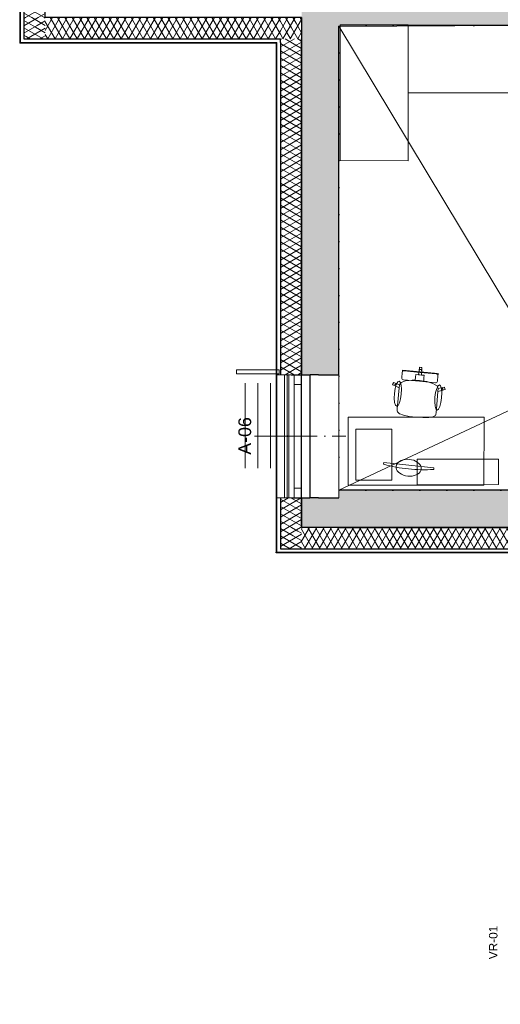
# Model space of a CAD drawing. Header units: millimetres. Extents: x -63554 to 200, y -19084 to 40052.
# Tile 1 of 120: x -63030 to -57369, y 170 to 11776. Entities that reach past the tile are written whole.
import ezdxf

# ---------------------------------------------------------------- set-up
doc = ezdxf.new("R2010")
doc.units = ezdxf.units.MM
doc.header["$MEASUREMENT"] = 0
doc.set_wipeout_variables(frame=1)
for name, pattern in [('Dot & Dashed', [335.138881, 158.75, -88.194444, 0, -88.194437]), ('Dotted', [317.499995, 0, -317.499995]), ('v1', [2800, 1000, -400, 0, -400, 1000, 0]), ('Wipeout_Contour', [1000, 0, -1000])]:
    doc.linetypes.add(name, pattern=pattern)
for name, color, linetype in [('1232_Kandvad vaheseinad', 7, 'Continuous'), ('1241_Välisseinad', 7, 'Continuous'), ('Archicad Windows', 7, 'Continuous'), ('New_014_Ruumi netopind', 7, 'Continuous'), ('New_1241_Välisseinad', 7, 'Continuous'), ('New_1244_Fassaadi varustus', 7, 'Continuous'), ('New_1321_Põranda kattetarindid', 7, 'Continuous'), ('New_Archicad Window Markers', 7, 'Continuous'), ('New_Archicad Windows', 7, 'Continuous'), ('New_SA-mööbel', 7, 'Continuous'), ('SA-mööbel', 7, 'Continuous')]:
    doc.layers.add(name, color=color, linetype=linetype)
for name, color, linetype, lineweight in [('1232_Kandvad vaheseinad_Pen_No__101', 252, 'Continuous', 13), ('1232_Kandvad vaheseinad_Pen_No__41', 7, 'Continuous', 25), ('1241_Välisseinad_Pen_No__1', 7, 'Continuous', 13), ('1241_Välisseinad_Pen_No__101', 252, 'Continuous', 13), ('1241_Välisseinad_Pen_No__41', 7, 'Continuous', 25), ('_trapid_Pen_No__141', 7, 'Continuous', 20), ('Archicad Windows_Pen_No__101', 252, 'Continuous', 13), ('New_1241_Välisseinad_Pen_No__1', 7, 'Continuous', 13), ('New_1241_Välisseinad_Pen_No__101', 252, 'Continuous', 13), ('New_1241_Välisseinad_Pen_No__41', 7, 'Continuous', 25), ('New_1244_Fassaadi varustus_Pen_No__101', 252, 'Continuous', 13), ('New_1321_Põranda kattetarindid_Pen_No__41', 7, 'Continuous', 25), ('New_Archicad Window Markers_Pen_No__1', 7, 'Continuous', 13), ('New_Archicad Window Markers_Pen_No__7', 7, 'Continuous', 35), ('New_Archicad Windows_Pen_No__101', 252, 'Continuous', 13), ('New_SA-mööbel_Pen_No__101', 252, 'Continuous', 13), ('SA-mööbel_Pen_No__101', 252, 'Continuous', 13)]:
    doc.layers.add(name, color=color, linetype=linetype, lineweight=lineweight)
doc.styles.add('GENERATED_STYLE_1', font='arial.ttf')
pattern_1 = [(150, (0, 0), (37.5, 64.951905), []), (210, (0, 0), (-37.5, 64.951905), [])]
pattern_2 = [(240, (0, 0), (-64.951905, 37.5), []), (300, (0, 0), (64.951905, 37.5), [])]

# ---------------------------------------------------------------- blocks, each defined once
blk = doc.blocks.new('Slab_163_1', base_point=(-59270, 6230))
at = {"layer": 'New_1321_Põranda kattetarindid_Pen_No__41', "color": 7, "linetype": 'Dotted', "lineweight": 25, "flags": 128}
blk.add_lwpolyline([(-59270, 6230), (-50808, 6230), (-50290, 6230), (-50290, 6150), (-47340, 6150), (-47340, 8250), (-50540, 8250), (-50540, 11749), (-59270, 11700)], close=True, dxfattribs=at)
blk = doc.blocks.new('Opening_18_1')
at = {"layer": 'New_1241_Välisseinad_Pen_No__1', "color": 7, "linetype": 'Dot & Dashed', "lineweight": 13}
blk.add_line((-59630, 6865), (-60090, 6865), dxfattribs=at)
at = {"layer": 'New_1241_Välisseinad_Pen_No__1', "color": 7, "linetype": 'Continuous', "lineweight": 13, "flags": 128}
for points in [[(-59710, 7590), (-60002, 7590), (-60010, 7590)], [(-60010, 6140), (-60002, 6140), (-59710, 6140)]]:
    blk.add_lwpolyline(points, dxfattribs=at)
at = {"layer": 'New_1241_Välisseinad_Pen_No__41', "color": 7, "linetype": 'Continuous', "lineweight": 25, "flags": 128}
blk.add_lwpolyline([(-59710, 6140), (-59710, 7590)], dxfattribs=at)
blk = doc.blocks.new('Opening_25_1')
at = {"color": 254, "linetype": 'Wipeout_Contour', "lineweight": 0, "ltscale": 239556.521976}
blk.add_wipeout([(-59270, 7590), (-59710, 7590), (-59710, 6140), (-59270, 6140)], dxfattribs=at).dxf.layer = '1241_Välisseinad'
at = {"layer": '1241_Välisseinad_Pen_No__1', "color": 7, "linetype": 'Dot & Dashed', "lineweight": 13}
blk.add_line((-59190, 6865), (-59790, 6865), dxfattribs=at)
at = {"layer": '1241_Välisseinad_Pen_No__1', "color": 7, "linetype": 'Continuous', "lineweight": 13, "flags": 128}
for points in [[(-59710, 7590), (-59710, 6140)], [(-59270, 7590), (-59710, 7590)], [(-59270, 6140), (-59270, 7590)], [(-59710, 6140), (-59270, 6140)]]:
    blk.add_lwpolyline(points, dxfattribs=at)
blk = doc.blocks.new('Wall_12_1', base_point=(-59270, 11700))
at = {"layer": '1232_Kandvad vaheseinad_Pen_No__101', "linetype": 'Continuous', "lineweight": 0, "true_color": 0x4c4c4c}
blk.add_hatch(color=251, dxfattribs=at).paths.add_polyline_path([(-59270, 11700), (-50390, 11750), (-50390, 12150), (-59270, 12100)])
at = {"layer": '1232_Kandvad vaheseinad_Pen_No__41', "color": 7, "linetype": 'Continuous', "lineweight": 25, "flags": 128}
for points in [[(-50390, 12150), (-59270, 12100)], [(-59270, 11700), (-50390, 11750)]]:
    blk.add_lwpolyline(points, dxfattribs=at)
blk = doc.blocks.new('Wall Niche Rectangular 26[11]_1')
at = {"layer": 'New_Archicad Windows_Pen_No__101', "color": 252, "linetype": 'Continuous', "lineweight": 13}
blk.add_line((-63030, 14651), (-63030, 14659), dxfattribs=at)
at = {"layer": 'New_Archicad Windows_Pen_No__101', "color": 252, "linetype": 'Continuous', "lineweight": 13, "flags": 128}
blk.add_lwpolyline([(-63030, 14651), (-63022, 14651), (-63022, 14659), (-63030, 14659)], close=True, dxfattribs=at)
blk = doc.blocks.new('Wall Niche Rectangular 26[12]_1')
at = {"layer": 'New_Archicad Windows_Pen_No__101', "color": 252, "linetype": 'Continuous', "lineweight": 13}
blk.add_line((-63030, 15851), (-63030, 15859), dxfattribs=at)
at = {"layer": 'New_Archicad Windows_Pen_No__101', "color": 252, "linetype": 'Continuous', "lineweight": 13, "flags": 128}
blk.add_lwpolyline([(-63030, 15851), (-63022, 15851), (-63022, 15859), (-63030, 15859)], close=True, dxfattribs=at)
blk = doc.blocks.new('Wall Niche Rectangular 26[13]_1')
at = {"layer": 'New_Archicad Windows_Pen_No__101', "color": 252, "linetype": 'Continuous', "lineweight": 13}
blk.add_line((-63030, 17051), (-63030, 17059), dxfattribs=at)
at = {"layer": 'New_Archicad Windows_Pen_No__101', "color": 252, "linetype": 'Continuous', "lineweight": 13, "flags": 128}
blk.add_lwpolyline([(-63030, 17051), (-63022, 17051), (-63022, 17059), (-63030, 17059)], close=True, dxfattribs=at)
blk = doc.blocks.new('Wall Niche Rectangular 26[14]_1')
at = {"layer": 'New_Archicad Windows_Pen_No__101', "color": 252, "linetype": 'Continuous', "lineweight": 13}
blk.add_line((-63030, 11500), (-63030, 18130), dxfattribs=at)
at = {"layer": 'New_Archicad Windows_Pen_No__101', "color": 252, "linetype": 'Continuous', "lineweight": 13, "flags": 128}
blk.add_lwpolyline([(-63030, 11500), (-63022, 11500), (-63022, 18130), (-63030, 18130)], close=True, dxfattribs=at)
blk = doc.blocks.new('Wall Niche Rectangular 26[15]_1')
at = {"layer": 'New_Archicad Windows_Pen_No__101', "color": 252, "linetype": 'Continuous', "lineweight": 13}
blk.add_line((-63030, 11500), (-63030, 18130), dxfattribs=at)
at = {"layer": 'New_Archicad Windows_Pen_No__101', "color": 252, "linetype": 'Continuous', "lineweight": 13, "flags": 128}
blk.add_lwpolyline([(-63030, 11500), (-63022, 11500), (-63022, 18130), (-63030, 18130)], close=True, dxfattribs=at)
blk = doc.blocks.new('Wall_94_1', base_point=(-62730, 11800))
at = {"layer": 'New_1241_Välisseinad_Pen_No__101', "linetype": 'Continuous', "lineweight": 13}
h = blk.add_hatch(dxfattribs=at)
h.set_pattern_fill('BATT_INSULATION_0001', color=252, style=0, pattern_type=2)
h.set_pattern_definition(pattern_1)
h.paths.add_polyline_path([(-62980, 18130), (-62980, 13580), (-62730, 13580), (-62730, 18130)])
h = blk.add_hatch(dxfattribs=at)
h.set_pattern_fill('BATT_INSULATION_0001', color=252, style=0, pattern_type=2)
h.set_pattern_definition(pattern_1)
h.paths.add_polyline_path([(-62980, 11800), (-62730, 11800), (-62730, 12130), (-62980, 12130)])
h = blk.add_hatch(dxfattribs=at)
h.set_pattern_fill('BATT_INSULATION_0001', color=252, style=0, pattern_type=2)
h.set_pattern_definition(pattern_1)
h.paths.add_polyline_path([(-62730, 11800), (-62980, 11550), (-62730, 11550)])
h = blk.add_hatch(dxfattribs=at)
h.set_pattern_fill('BATT_INSULATION_0001', color=252, style=0, pattern_type=2)
h.set_pattern_definition(pattern_1)
h.paths.add_polyline_path([(-62730, 11800), (-62980, 11800), (-62980, 11550)])
at = {"layer": 'New_1241_Välisseinad_Pen_No__41', "color": 7, "linetype": 'Continuous', "lineweight": 25}
for p, q in [((-62980, 18130), (-62980, 13580)), ((-62980, 12130), (-62980, 11800)), ((-62980, 11800), (-62980, 11550)), ((-62980, 11550), (-62730, 11550))]:
    blk.add_line(p, q, dxfattribs=at)
at = {"layer": 'New_1241_Välisseinad_Pen_No__41', "color": 7, "linetype": 'Continuous', "lineweight": 25, "flags": 128}
for points in [[(-62730, 13580), (-62730, 18130)], [(-62730, 11800), (-62730, 12130)]]:
    blk.add_lwpolyline(points, dxfattribs=at)
at = {"layer": 'New_Archicad Windows', "color": 252, "linetype": 'Continuous', "lineweight": 13}
for name in ['Wall Niche Rectangular 26[14]_1', 'Wall Niche Rectangular 26[15]_1', 'Wall Niche Rectangular 26[13]_1', 'Wall Niche Rectangular 26[12]_1', 'Wall Niche Rectangular 26[11]_1']:
    blk.add_blockref(name, (0, 0), dxfattribs=at)
blk = doc.blocks.new('Wall Niche Rectangular 26[16]_1')
at = {"layer": 'New_Archicad Windows_Pen_No__101', "color": 252, "linetype": 'Continuous', "lineweight": 13}
blk.add_line((-61826, 11500), (-61818, 11500), dxfattribs=at)
at = {"layer": 'New_Archicad Windows_Pen_No__101', "color": 252, "linetype": 'Continuous', "lineweight": 13, "flags": 128}
blk.add_lwpolyline([(-61826, 11500), (-61826, 11508), (-61818, 11508), (-61818, 11500)], close=True, dxfattribs=at)
blk = doc.blocks.new('Wall Niche Rectangular 26[17]_1')
at = {"layer": 'New_Archicad Windows_Pen_No__101', "color": 252, "linetype": 'Continuous', "lineweight": 13}
blk.add_line((-60626, 11500), (-60618, 11500), dxfattribs=at)
at = {"layer": 'New_Archicad Windows_Pen_No__101', "color": 252, "linetype": 'Continuous', "lineweight": 13, "flags": 128}
blk.add_lwpolyline([(-60626, 11500), (-60626, 11508), (-60618, 11508), (-60618, 11500)], close=True, dxfattribs=at)
blk = doc.blocks.new('Wall Niche Rectangular 26[18]_1')
at = {"layer": 'New_Archicad Windows_Pen_No__101', "color": 252, "linetype": 'Continuous', "lineweight": 13}
blk.add_line((-63030, 11500), (-60002, 11500), dxfattribs=at)
at = {"layer": 'New_Archicad Windows_Pen_No__101', "color": 252, "linetype": 'Continuous', "lineweight": 13, "flags": 128}
blk.add_lwpolyline([(-63030, 11500), (-63030, 11508), (-60002, 11508), (-60002, 11500)], close=True, dxfattribs=at)
blk = doc.blocks.new('Wall Niche Rectangular 26[19]_1')
at = {"layer": 'New_Archicad Windows_Pen_No__101', "color": 252, "linetype": 'Continuous', "lineweight": 13}
blk.add_line((-63030, 11500), (-60002, 11500), dxfattribs=at)
at = {"layer": 'New_Archicad Windows_Pen_No__101', "color": 252, "linetype": 'Continuous', "lineweight": 13, "flags": 128}
blk.add_lwpolyline([(-63030, 11500), (-63030, 11508), (-60002, 11508), (-60002, 11500)], close=True, dxfattribs=at)
blk = doc.blocks.new('Wall_95_1', base_point=(-62730, 11800))
at = {"layer": 'New_1241_Välisseinad_Pen_No__101', "linetype": 'Continuous', "lineweight": 13}
h = blk.add_hatch(dxfattribs=at)
h.set_pattern_fill('BATT_INSULATION_0001', color=252, style=0, pattern_type=2)
h.set_pattern_definition(pattern_2)
h.paths.add_polyline_path([(-62730, 11550), (-59960, 11550), (-59960, 11800), (-62730, 11800)])
h = blk.add_hatch(dxfattribs=at)
h.set_pattern_fill('BATT_INSULATION_0001', color=252, style=0, pattern_type=2)
h.set_pattern_definition(pattern_2)
h.paths.add_polyline_path([(-59960, 11550), (-59710, 11550), (-59710, 11800)])
h = blk.add_hatch(dxfattribs=at)
h.set_pattern_fill('BATT_INSULATION_0001', color=252, style=0, pattern_type=2)
h.set_pattern_definition(pattern_2)
h.paths.add_polyline_path([(-59960, 11550), (-59710, 11800), (-59960, 11800)])
at = {"layer": 'New_1241_Välisseinad_Pen_No__41', "color": 7, "linetype": 'Continuous', "lineweight": 25}
for p, q in [((-62980, 11550), (-62730, 11550)), ((-62730, 11550), (-59960, 11550)), ((-59960, 11508), (-59960, 11550))]:
    blk.add_line(p, q, dxfattribs=at)
at = {"layer": 'New_1241_Välisseinad_Pen_No__41', "color": 7, "linetype": 'Continuous', "lineweight": 25, "flags": 128}
for points in [[(-59710, 11800), (-62730, 11800)], [(-59710, 11800), (-59710, 11550)]]:
    blk.add_lwpolyline(points, dxfattribs=at)
at = {"layer": 'New_Archicad Windows', "color": 252, "linetype": 'Continuous', "lineweight": 13}
for name in ['Wall Niche Rectangular 26[18]_1', 'Wall Niche Rectangular 26[19]_1', 'Wall Niche Rectangular 26[16]_1', 'Wall Niche Rectangular 26[17]_1']:
    blk.add_blockref(name, (0, 0), dxfattribs=at)
blk = doc.blocks.new('Wall Niche Rectangular 26[175]_1')
at = {"layer": 'New_Archicad Windows_Pen_No__101', "color": 252, "linetype": 'Continuous', "lineweight": 13}
blk.add_line((-60010, 7590), (-60010, 6140), dxfattribs=at)
at = {"layer": 'New_Archicad Windows_Pen_No__101', "color": 252, "linetype": 'Continuous', "lineweight": 13, "flags": 128}
blk.add_lwpolyline([(-60010, 7590), (-59710, 7590), (-59710, 6140), (-60010, 6140)], close=True, dxfattribs=at)
blk = doc.blocks.new('Wall Niche Rectangular 26[176]_1')
at = {"layer": 'New_Archicad Windows_Pen_No__101', "color": 252, "linetype": 'Continuous', "lineweight": 13}
blk.add_line((-60010, 8786), (-60010, 8794), dxfattribs=at)
at = {"layer": 'New_Archicad Windows_Pen_No__101', "color": 252, "linetype": 'Continuous', "lineweight": 13, "flags": 128}
blk.add_lwpolyline([(-60010, 8786), (-60002, 8786), (-60002, 8794), (-60010, 8794)], close=True, dxfattribs=at)
blk = doc.blocks.new('Wall Niche Rectangular 26[177]_1')
at = {"layer": 'New_Archicad Windows_Pen_No__101', "color": 252, "linetype": 'Continuous', "lineweight": 13}
blk.add_line((-60010, 9986), (-60010, 9994), dxfattribs=at)
at = {"layer": 'New_Archicad Windows_Pen_No__101', "color": 252, "linetype": 'Continuous', "lineweight": 13, "flags": 128}
blk.add_lwpolyline([(-60010, 9986), (-60002, 9986), (-60002, 9994), (-60010, 9994)], close=True, dxfattribs=at)
blk = doc.blocks.new('Wall Niche Rectangular 26[178]_1')
at = {"layer": 'New_Archicad Windows_Pen_No__101', "color": 252, "linetype": 'Continuous', "lineweight": 13}
blk.add_line((-60010, 11186), (-60010, 11194), dxfattribs=at)
at = {"layer": 'New_Archicad Windows_Pen_No__101', "color": 252, "linetype": 'Continuous', "lineweight": 13, "flags": 128}
blk.add_lwpolyline([(-60010, 11186), (-60002, 11186), (-60002, 11194), (-60010, 11194)], close=True, dxfattribs=at)
blk = doc.blocks.new('Wall Niche Rectangular 26[179]_1')
at = {"layer": 'New_Archicad Windows_Pen_No__101', "color": 252, "linetype": 'Continuous', "lineweight": 13}
blk.add_line((-60010, 5490), (-60010, 11508), dxfattribs=at)
at = {"layer": 'New_Archicad Windows_Pen_No__101', "color": 252, "linetype": 'Continuous', "lineweight": 13, "flags": 128}
blk.add_lwpolyline([(-60010, 5490), (-60002, 5490), (-60002, 11508), (-60010, 11508)], close=True, dxfattribs=at)
blk = doc.blocks.new('Wall Niche Rectangular 26[180]_1')
at = {"layer": 'New_Archicad Windows_Pen_No__101', "color": 252, "linetype": 'Continuous', "lineweight": 13}
blk.add_line((-60010, 5490), (-60010, 11508), dxfattribs=at)
at = {"layer": 'New_Archicad Windows_Pen_No__101', "color": 252, "linetype": 'Continuous', "lineweight": 13, "flags": 128}
blk.add_lwpolyline([(-60010, 5490), (-60002, 5490), (-60002, 11508), (-60010, 11508)], close=True, dxfattribs=at)
blk = doc.blocks.new('Wall_111_1', base_point=(-59710, 11800))
at = {"layer": 'New_1241_Välisseinad_Pen_No__101', "linetype": 'Continuous', "lineweight": 13}
h = blk.add_hatch(dxfattribs=at)
h.set_pattern_fill('BATT_INSULATION_0001', color=252, style=0, pattern_type=2)
h.set_pattern_definition(pattern_1)
h.paths.add_polyline_path([(-59960, 7590), (-59710, 7590), (-59710, 11550), (-59960, 11550)])
h = blk.add_hatch(dxfattribs=at)
h.set_pattern_fill('BATT_INSULATION_0001', color=252, style=0, pattern_type=2)
h.set_pattern_definition(pattern_1)
h.paths.add_polyline_path([(-59960, 6140), (-59960, 5790), (-59710, 5790), (-59710, 6140)])
h = blk.add_hatch(dxfattribs=at)
h.set_pattern_fill('BATT_INSULATION_0001', color=252, style=0, pattern_type=2)
h.set_pattern_definition(pattern_1)
h.paths.add_polyline_path([(-59960, 5540), (-59710, 5540), (-59710, 5790)])
h = blk.add_hatch(dxfattribs=at)
h.set_pattern_fill('BATT_INSULATION_0001', color=252, style=0, pattern_type=2)
h.set_pattern_definition(pattern_1)
h.paths.add_polyline_path([(-59710, 5790), (-59960, 5790), (-59960, 5540)])
at = {"layer": 'New_1241_Välisseinad_Pen_No__41', "color": 7, "linetype": 'Continuous', "lineweight": 25}
for p, q in [((-59960, 11508), (-59960, 11550)), ((-59960, 11508), (-59960, 7590)), ((-59960, 6140), (-59960, 5790)), ((-59960, 5790), (-59960, 5540)), ((-59960, 5540), (-59710, 5540))]:
    blk.add_line(p, q, dxfattribs=at)
at = {"layer": 'New_1241_Välisseinad_Pen_No__41', "color": 7, "linetype": 'Continuous', "lineweight": 25, "flags": 128}
for points in [[(-59710, 7590), (-59710, 11550)], [(-59710, 5790), (-59710, 6140)]]:
    blk.add_lwpolyline(points, dxfattribs=at)
at = {"layer": 'New_Archicad Windows', "color": 252, "linetype": 'Continuous', "lineweight": 13}
for name in ['Wall Niche Rectangular 26[179]_1', 'Wall Niche Rectangular 26[180]_1', 'Wall Niche Rectangular 26[178]_1', 'Wall Niche Rectangular 26[177]_1', 'Wall Niche Rectangular 26[176]_1', 'Wall Niche Rectangular 26[175]_1']:
    blk.add_blockref(name, (0, 0), dxfattribs=at)
blk = doc.blocks.new('Wall Niche Rectangular 26[181]_1')
at = {"layer": 'New_Archicad Windows_Pen_No__101', "color": 252, "linetype": 'Continuous', "lineweight": 13}
blk.add_line((-58816, 5490), (-58808, 5490), dxfattribs=at)
at = {"layer": 'New_Archicad Windows_Pen_No__101', "color": 252, "linetype": 'Continuous', "lineweight": 13, "flags": 128}
blk.add_lwpolyline([(-58816, 5490), (-58816, 5498), (-58808, 5498), (-58808, 5490)], close=True, dxfattribs=at)
blk = doc.blocks.new('Wall Niche Rectangular 26[182]_1')
at = {"layer": 'New_Archicad Windows_Pen_No__101', "color": 252, "linetype": 'Continuous', "lineweight": 13}
blk.add_line((-57616, 5490), (-57608, 5490), dxfattribs=at)
at = {"layer": 'New_Archicad Windows_Pen_No__101', "color": 252, "linetype": 'Continuous', "lineweight": 13, "flags": 128}
blk.add_lwpolyline([(-57616, 5490), (-57616, 5498), (-57608, 5498), (-57608, 5490)], close=True, dxfattribs=at)
blk = doc.blocks.new('Wall Niche Rectangular 26[183]_1')
at = {"layer": 'New_Archicad Windows_Pen_No__101', "color": 252, "linetype": 'Continuous', "lineweight": 13}
blk.add_line((-60002, 5490), (-57002, 5490), dxfattribs=at)
at = {"layer": 'New_Archicad Windows_Pen_No__101', "color": 252, "linetype": 'Continuous', "lineweight": 13, "flags": 128}
blk.add_lwpolyline([(-60002, 5490), (-60002, 5498), (-57002, 5498), (-57002, 5490)], close=True, dxfattribs=at)
blk = doc.blocks.new('Wall Niche Rectangular 26[184]_1')
at = {"layer": 'New_Archicad Windows_Pen_No__101', "color": 252, "linetype": 'Continuous', "lineweight": 13}
blk.add_line((-60010, 5490), (-57002, 5490), dxfattribs=at)
at = {"layer": 'New_Archicad Windows_Pen_No__101', "color": 252, "linetype": 'Continuous', "lineweight": 13, "flags": 128}
blk.add_lwpolyline([(-60010, 5490), (-60010, 5498), (-57002, 5498), (-57002, 5490)], close=True, dxfattribs=at)
blk = doc.blocks.new('Wall_112_1', base_point=(-56710, 5790))
at = {"layer": 'New_1241_Välisseinad_Pen_No__101', "linetype": 'Continuous', "lineweight": 13}
h = blk.add_hatch(dxfattribs=at)
h.set_pattern_fill('BATT_INSULATION_0001', color=252, style=0, pattern_type=2)
h.set_pattern_definition(pattern_2)
h.paths.add_polyline_path([(-59710, 5540), (-56960, 5540), (-56960, 5790), (-59710, 5790)])
h = blk.add_hatch(dxfattribs=at)
h.set_pattern_fill('BATT_INSULATION_0001', color=252, style=0, pattern_type=2)
h.set_pattern_definition(pattern_2)
h.paths.add_polyline_path([(-56960, 5540), (-56710, 5540), (-56710, 5790)])
h = blk.add_hatch(dxfattribs=at)
h.set_pattern_fill('BATT_INSULATION_0001', color=252, style=0, pattern_type=2)
h.set_pattern_definition(pattern_2)
h.paths.add_polyline_path([(-56960, 5540), (-56710, 5790), (-56960, 5790)])
at = {"layer": 'New_1241_Välisseinad_Pen_No__41', "color": 7, "linetype": 'Continuous', "lineweight": 25}
for p, q in [((-60010, 5498), (-60002, 5498)), ((-60010, 5490), (-60010, 5498)), ((-59960, 5540), (-59710, 5540)), ((-59710, 5540), (-56960, 5540)), ((-56960, 5498), (-56960, 5540))]:
    blk.add_line(p, q, dxfattribs=at)
at = {"layer": 'New_1241_Välisseinad_Pen_No__41', "color": 7, "linetype": 'Continuous', "lineweight": 25, "flags": 128}
for points in [[(-56710, 5790), (-59710, 5790)], [(-56710, 5790), (-56710, 5540)]]:
    blk.add_lwpolyline(points, dxfattribs=at)
at = {"layer": 'New_Archicad Windows', "color": 252, "linetype": 'Continuous', "lineweight": 13}
for name in ['Wall Niche Rectangular 26[184]_1', 'Wall Niche Rectangular 26[183]_1', 'Wall Niche Rectangular 26[181]_1', 'Wall Niche Rectangular 26[182]_1']:
    blk.add_blockref(name, (0, 0), dxfattribs=at)
blk = doc.blocks.new('Wall_151_1', base_point=(-59270, 12100))
at = {"layer": '1241_Välisseinad_Pen_No__101', "linetype": 'Continuous', "lineweight": 0, "true_color": 0x4c4c4c}
for points in [[(-59710, 11800), (-59270, 12100), (-59710, 12100)], [(-59710, 11800), (-59270, 11800), (-59270, 12100)], [(-59710, 11800), (-59710, 7590), (-59270, 7590), (-59270, 11800)], [(-59710, 5791), (-59270, 5791), (-59270, 6140), (-59710, 6140)]]:
    blk.add_hatch(color=251, dxfattribs=at).paths.add_polyline_path(points)
at = {"layer": '1241_Välisseinad_Pen_No__41', "color": 7, "linetype": 'Continuous', "lineweight": 25, "flags": 128}
for points in [[(-59270, 12100), (-59710, 12100)], [(-59710, 11800), (-59710, 7590)], [(-59270, 7590), (-59270, 11700)], [(-59710, 6140), (-59710, 5791)], [(-59270, 5791), (-59710, 5791)]]:
    blk.add_lwpolyline(points, dxfattribs=at)
blk = doc.blocks.new('Wall_153_1', base_point=(-56390, 6230))
at = {"layer": '1241_Välisseinad_Pen_No__101', "linetype": 'Continuous', "lineweight": 0, "true_color": 0x4c4c4c}
for points in [[(-56710, 6230), (-59270, 6230), (-59270, 5790), (-56710, 5790)], [(-56710, 5790), (-56390, 6230), (-56710, 6230)]]:
    blk.add_hatch(color=251, dxfattribs=at).paths.add_polyline_path(points)
at = {"layer": '1241_Välisseinad_Pen_No__41', "color": 7, "linetype": 'Continuous', "lineweight": 25, "flags": 128}
for points in [[(-56390, 6230), (-59270, 6230)], [(-59270, 5790), (-56710, 5790)]]:
    blk.add_lwpolyline(points, dxfattribs=at)
blk = doc.blocks.new('Solar Shade Straight 17[13]_1', base_point=(-59936, 7590))
at = {"layer": 'New_1244_Fassaadi varustus_Pen_No__101', "color": 252, "linetype": 'Continuous', "lineweight": 13, "flags": 128}
blk.add_lwpolyline([(-59861, 7590), (-59861, 6140), (-59911, 6140), (-59911, 7590)], close=True, dxfattribs=at)
blk = doc.blocks.new('Solar Shade Straight 17[27]_1', base_point=(-59975, 7615))
at = {"layer": 'New_1244_Fassaadi varustus_Pen_No__101', "color": 252, "linetype": 'v1', "lineweight": 13}
for p, q in [((-60375, 7490), (-60375, 6190)), ((-60225, 7490), (-60225, 6190)), ((-60075, 7490), (-60075, 6190))]:
    blk.add_line(p, q, dxfattribs=at)
blk = doc.blocks.new('Solar Shade Straight 17[32]_1', base_point=(-59975, 7675))
at = {"layer": 'New_1244_Fassaadi varustus_Pen_No__101', "color": 252, "linetype": 'Continuous', "lineweight": 13, "flags": 128}
blk.add_lwpolyline([(-59975, 7600), (-60475, 7600), (-60475, 7650), (-59975, 7650)], close=True, dxfattribs=at)
blk = doc.blocks.new('Office Desk Rect 26[137]_1', base_point=(-58455, 10114))
at = {"layer": 'New_SA-mööbel_Pen_No__101', "color": 252, "linetype": 'Continuous', "lineweight": 13, "flags": 128}
blk.add_lwpolyline([(-58455, 10114), (-58454, 11714), (-59254, 11715), (-59255, 10115)], close=True, dxfattribs=at)
blk = doc.blocks.new('Office Desk Rect 26[138]_1', base_point=(-56854, 11713))
at = {"layer": 'New_SA-mööbel_Pen_No__101', "color": 252, "linetype": 'Continuous', "lineweight": 13, "flags": 128}
blk.add_lwpolyline([(-56854, 11713), (-58454, 11714), (-58455, 10914), (-56855, 10913)], close=True, dxfattribs=at)
blk = doc.blocks.new('Office Desk Rect 26[250]_1', base_point=(-57562, 6290))
at = {"layer": 'New_SA-mööbel_Pen_No__101', "color": 252, "linetype": 'Continuous', "lineweight": 13, "flags": 128}
blk.add_lwpolyline([(-57562, 6290), (-59162, 6291), (-59161, 7091), (-57561, 7090)], close=True, dxfattribs=at)
blk = doc.blocks.new('Monitor (LCD) 26[252]_1', base_point=(-58144, 6563))
at = {"layer": 'New_SA-mööbel_Pen_No__101', "color": 252, "linetype": 'Continuous', "lineweight": 13, "flags": 128}
blk.add_lwpolyline([(-58151, 6494), (-58741, 6555), (-58743, 6535, 0.041015), (-58451, 6480, 0.041015), (-58153, 6475)], format="xyb", close=True, dxfattribs=at)
blk.add_lwpolyline([(-58597, 6510), (-58596, 6492), (-58591, 6475), (-58582, 6458), (-58569, 6443), (-58552, 6429), (-58532, 6417), (-58509, 6407), (-58485, 6400), (-58459, 6396), (-58433, 6395), (-58408, 6397), (-58384, 6402), (-58362, 6410), (-58343, 6420), (-58326, 6432), (-58314, 6447), (-58306, 6463), (-58302, 6480), (-58302, 6497), (-58307, 6514), (-58316, 6531), (-58330, 6546), (-58347, 6560), (-58367, 6572), (-58389, 6582), (-58414, 6589), (-58439, 6593), (-58465, 6594), (-58490, 6592), (-58514, 6587), (-58536, 6580), (-58556, 6569), (-58572, 6557), (-58584, 6542), (-58593, 6527)], close=True, dxfattribs=at)
blk = doc.blocks.new('Book Shelf 01 17[253]_1', base_point=(-57390, 6597))
at = {"layer": 'SA-mööbel_Pen_No__101', "color": 252, "linetype": 'Continuous', "lineweight": 13, "flags": 128}
blk.add_lwpolyline([(-57390, 6597), (-58350, 6594), (-58349, 6294), (-57389, 6297)], close=True, dxfattribs=at)
blk = doc.blocks.new('Office Chair 06 26[295]_1', base_point=(-58670, 7119))
at = {"layer": 'New_SA-mööbel_Pen_No__101', "color": 252, "linetype": 'Continuous', "lineweight": 13}
for p, q in [((-58325, 7639), (-58322, 7676)), ((-58322, 7676), (-58319, 7679)), ((-58319, 7679), (-58307, 7678)), ((-58295, 7677), (-58307, 7678)), ((-58292, 7673), (-58295, 7677)), ((-58295, 7637), (-58292, 7673)), ((-58530, 7558), (-58529, 7569)), ((-58530, 7554), (-58530, 7558)), ((-58530, 7546), (-58530, 7554)), ((-58526, 7539), (-58530, 7546)), ((-58529, 7569), (-58526, 7601)), ((-58526, 7601), (-58525, 7614)), ((-58525, 7614), (-58524, 7619)), ((-58524, 7619), (-58523, 7629)), ((-58522, 7626), (-58524, 7619)), ((-58523, 7633), (-58522, 7643)), ((-58523, 7629), (-58523, 7633)), ((-58522, 7643), (-58312, 7624)), ((-58517, 7632), (-58522, 7626)), ((-58510, 7636), (-58517, 7632)), ((-58502, 7637), (-58510, 7636)), ((-58312, 7619), (-58502, 7637)), ((-58371, 7525), (-58368, 7563)), ((-58368, 7563), (-58365, 7593)), ((-58365, 7593), (-58332, 7590)), ((-58332, 7590), (-58325, 7639)), ((-58332, 7590), (-58315, 7588)), ((-58325, 7639), (-58324, 7645)), ((-58324, 7645), (-58320, 7649)), ((-58320, 7649), (-58315, 7652)), ((-58315, 7652), (-58309, 7653)), ((-58298, 7587), (-58315, 7588)), ((-58101, 7604), (-58312, 7624)), ((-58312, 7619), (-58123, 7601)), ((-58303, 7651), (-58309, 7653)), ((-58299, 7648), (-58303, 7651)), ((-58296, 7642), (-58299, 7648)), ((-58298, 7587), (-58295, 7637)), ((-58265, 7584), (-58298, 7587)), ((-58295, 7637), (-58296, 7642)), ((-58271, 7515), (-58268, 7554)), ((-58268, 7554), (-58265, 7584)), ((-58123, 7601), (-58115, 7599)), ((-58115, 7599), (-58108, 7594)), ((-58108, 7594), (-58104, 7587)), ((-58108, 7530), (-58105, 7562)), ((-58105, 7562), (-58104, 7575)), ((-58104, 7580), (-58103, 7590)), ((-58104, 7587), (-58104, 7580)), ((-58104, 7575), (-58104, 7580)), ((-58103, 7590), (-58102, 7594)), ((-58102, 7594), (-58101, 7604)), ((-58637, 7476), (-58627, 7497)), ((-58635, 7472), (-58637, 7476)), ((-58601, 7457), (-58635, 7472)), ((-58627, 7497), (-58623, 7499)), ((-58623, 7499), (-58589, 7484)), ((-58610, 7471), (-58609, 7477)), ((-58609, 7465), (-58610, 7471)), ((-58609, 7477), (-58606, 7481)), ((-58606, 7460), (-58609, 7465)), ((-58606, 7481), (-58601, 7485)), ((-58601, 7457), (-58606, 7460)), ((-58601, 7485), (-58595, 7486)), ((-58559, 7437), (-58601, 7457)), ((-58595, 7486), (-58589, 7484)), ((-58589, 7484), (-58556, 7472)), ((-58579, 7229), (-58559, 7437)), ((-58556, 7471), (-58559, 7437)), ((-58556, 7472), (-58536, 7498)), ((-58556, 7471), (-58556, 7472)), ((-58536, 7498), (-58484, 7517)), ((-58519, 7534), (-58526, 7539)), ((-58511, 7532), (-58519, 7534)), ((-58322, 7514), (-58511, 7532)), ((-58484, 7517), (-58409, 7526)), ((-58409, 7526), (-58371, 7525)), ((-58371, 7525), (-58321, 7523)), ((-58322, 7514), (-58133, 7497)), ((-58271, 7515), (-58321, 7523)), ((-58234, 7510), (-58271, 7515)), ((-58162, 7487), (-58234, 7510)), ((-58114, 7459), (-58162, 7487)), ((-58133, 7497), (-58124, 7497)), ((-58124, 7497), (-58117, 7501)), ((-58117, 7501), (-58112, 7507)), ((-58100, 7429), (-58114, 7459)), ((-58112, 7507), (-58110, 7515)), ((-58110, 7515), (-58109, 7519)), ((-58109, 7519), (-58108, 7530)), ((-58100, 7429), (-58103, 7395)), ((-58065, 7436), (-58100, 7429)), ((-58100, 7429), (-58100, 7429)), ((-58028, 7444), (-58065, 7436)), ((-58059, 7436), (-58065, 7436)), ((-58053, 7434), (-58059, 7436)), ((-58049, 7430), (-58053, 7434)), ((-58047, 7424), (-58049, 7430)), ((-58025, 7441), (-58028, 7444)), ((-58019, 7418), (-58025, 7441)), ((-58122, 7187), (-58103, 7395)), ((-58103, 7395), (-58058, 7406)), ((-58058, 7406), (-58022, 7415)), ((-58058, 7406), (-58053, 7409)), ((-58053, 7409), (-58049, 7413)), ((-58049, 7413), (-58047, 7418)), ((-58047, 7418), (-58047, 7424)), ((-58022, 7415), (-58019, 7418)), ((-58582, 7193), (-58579, 7229)), ((-58585, 7162), (-58582, 7193)), ((-58581, 7153), (-58585, 7162)), ((-58556, 7130), (-58581, 7153)), ((-58554, 7129), (-58556, 7130)), ((-58510, 7114), (-58554, 7129)), ((-58442, 7100), (-58510, 7114)), ((-58441, 7100), (-58442, 7100)), ((-58361, 7090), (-58441, 7100)), ((-58361, 7090), (-58281, 7085)), ((-58281, 7085), (-58280, 7085)), ((-58280, 7085), (-58211, 7086)), ((-58211, 7086), (-58164, 7092)), ((-58164, 7092), (-58162, 7093)), ((-58162, 7093), (-58134, 7112)), ((-58134, 7112), (-58128, 7120)), ((-58128, 7120), (-58125, 7151)), ((-58125, 7151), (-58122, 7187))]:
    blk.add_line(p, q, dxfattribs=at)
at = {"layer": 'New_SA-mööbel_Pen_No__101', "color": 252, "linetype": 'Continuous', "lineweight": 13, "flags": 128}
for points in [[(-58616, 7371), (-58607, 7427), (-58594, 7475), (-58578, 7506), (-58562, 7516), (-58548, 7503), (-58538, 7469), (-58533, 7421), (-58536, 7363), (-58544, 7307), (-58557, 7260), (-58573, 7229), (-58589, 7219), (-58604, 7232), (-58614, 7265), (-58618, 7314)], [(-58060, 7319), (-58057, 7376), (-58062, 7425), (-58072, 7459), (-58086, 7471), (-58102, 7461), (-58118, 7430), (-58131, 7383), (-58140, 7327), (-58142, 7270), (-58138, 7221), (-58128, 7187), (-58113, 7175), (-58097, 7184), (-58081, 7215), (-58068, 7263)]]:
    blk.add_lwpolyline(points, close=True, dxfattribs=at)
blk = doc.blocks.new('W Marker 26_9')
at = {"layer": 'New_Archicad Window Markers_Pen_No__7', "color": 7, "lineweight": 35, "insert": (194, -791), "char_height": 100, "attachment_point": 7, "rotation": 180, "style": 'GENERATED_STYLE_1'}
blk.add_mtext('\\A1;{\\pql;\\pt0;\\fArial|b0|i0|c0|p0;\\W1.000000;VR-01\\fArial|b0|i0|c0|p0;\\W1.000000;\\fArial|b0|i0|c0|p0;\\W1.000000;\\fArial|b0|i0|c0|p0;\\W1.000000;}', dxfattribs=at)
blk = doc.blocks.new('Window 26[294]_1')
at = {"layer": 'New_Archicad Windows_Pen_No__101', "color": 252, "linetype": 'Continuous', "lineweight": 13}
for p, q in [((-56980, 170), (-56980, 1620)), ((-56980, 1620), (-56972, 1620)), ((-56980, 1620), (-56972, 1620)), ((-56980, 1620), (-56972, 1620)), ((-56930, 1620), (-56760, 1620)), ((-56930, 1620), (-56760, 1620)), ((-56930, 1620), (-56760, 1620)), ((-56760, 1620), (-56760, 1545)), ((-56760, 1620), (-56710, 1620)), ((-56760, 1620), (-56710, 1620)), ((-56760, 1545), (-56710, 1545)), ((-56760, 1545), (-56760, 245)), ((-56710, 1545), (-56710, 1620)), ((-56710, 1620), (-56630, 1620)), ((-56710, 1620), (-56630, 1620)), ((-56710, 245), (-56710, 1545)), ((-56630, 1620), (-56610, 1620)), ((-56630, 1620), (-56610, 1620)), ((-56610, 170), (-56610, 1620)), ((-56710, 245), (-56760, 245)), ((-56760, 245), (-56760, 170)), ((-56710, 170), (-56710, 245)), ((-56980, 170), (-56972, 170)), ((-56980, 170), (-56972, 170)), ((-56980, 170), (-56972, 170)), ((-56930, 170), (-56760, 170)), ((-56930, 170), (-56760, 170)), ((-56930, 170), (-56760, 170)), ((-56760, 170), (-56710, 170)), ((-56760, 170), (-56710, 170)), ((-56710, 170), (-56630, 170)), ((-56710, 170), (-56630, 170)), ((-56630, 170), (-56610, 170)), ((-56630, 170), (-56610, 170))]:
    blk.add_line(p, q, dxfattribs=at)
at = {"layer": 'New_Archicad Window Markers', "color": 7, "lineweight": 13, "zscale": 1000, "rotation": 270}
blk.add_blockref('W Marker 26_9', (-56610, 895), dxfattribs=at)
blk = doc.blocks.new('Wall Niche Rectangular 26[295]_1')
at = {"layer": 'New_Archicad Windows_Pen_No__101', "color": 252, "linetype": 'Continuous', "lineweight": 13}
blk.add_line((-56980, 899), (-56980, 891), dxfattribs=at)
at = {"layer": 'New_Archicad Windows_Pen_No__101', "color": 252, "linetype": 'Continuous', "lineweight": 13, "flags": 128}
blk.add_lwpolyline([(-56980, 899), (-56972, 899), (-56972, 891), (-56980, 891)], close=True, dxfattribs=at)
blk = doc.blocks.new('Wall_210_1', base_point=(-56610, 1620))
at = {"layer": 'New_1241_Välisseinad_Pen_No__41', "color": 7, "linetype": 'Continuous', "lineweight": 25}
for p, q in [((-56980, 1620), (-56972, 1620)), ((-56980, 1620), (-56972, 1620)), ((-56930, 1620), (-56760, 1620)), ((-56930, 1620), (-56760, 1620)), ((-56760, 1620), (-56710, 1620)), ((-56710, 1620), (-56630, 1620)), ((-56630, 1620), (-56610, 1620)), ((-56980, 170), (-56972, 170)), ((-56980, 170), (-56972, 170)), ((-56930, 170), (-56760, 170)), ((-56930, 170), (-56760, 170)), ((-56760, 170), (-56710, 170)), ((-56710, 170), (-56630, 170)), ((-56630, 170), (-56610, 170))]:
    blk.add_line(p, q, dxfattribs=at)
at = {"layer": 'New_Archicad Windows', "color": 252, "linetype": 'Continuous', "lineweight": 13}
for name in ['Window 26[294]_1', 'Wall Niche Rectangular 26[295]_1']:
    blk.add_blockref(name, (0, 0), dxfattribs=at)
blk = doc.blocks.new('W Marker 26_11')
at = {"layer": 'New_Archicad Window Markers_Pen_No__1', "color": 7, "linetype": 'Continuous', "lineweight": 13}
blk.add_line((0, -652), (0, 50), dxfattribs=at)
at = {"layer": 'New_Archicad Window Markers_Pen_No__7', "color": 7, "lineweight": 35, "insert": (217, -691), "char_height": 150, "attachment_point": 7, "rotation": 180, "style": 'GENERATED_STYLE_1'}
blk.add_mtext('\\A1;{\\pql;\\pt0;\\fArial|b0|i0|c0|p0;\\W1.000000;A-06\\fArial|b0|i0|c0|p0;\\W1.000000;\\fArial|b0|i0|c0|p0;\\W1.000000;\\fArial|b0|i0|c0|p0;\\W1.000000;}', dxfattribs=at)
blk = doc.blocks.new('Window 26[304]_1')
at = {"layer": 'New_Archicad Windows_Pen_No__101', "color": 252, "linetype": 'Continuous', "lineweight": 13}
for p, q in [((-59881, 6140), (-59881, 7590)), ((-59881, 7590), (-59873, 7590)), ((-59881, 7590), (-59873, 7590)), ((-59881, 7590), (-59873, 7590)), ((-59831, 7590), (-59796, 7590)), ((-59831, 7590), (-59796, 7590)), ((-59831, 7590), (-59796, 7590)), ((-59796, 7590), (-59796, 7475)), ((-59796, 7590), (-59711, 7590)), ((-59796, 7590), (-59711, 7590)), ((-59711, 7475), (-59711, 7590)), ((-59711, 7590), (-59631, 7590)), ((-59711, 7590), (-59631, 7590)), ((-59631, 7590), (-59611, 7590)), ((-59631, 7590), (-59611, 7590)), ((-59611, 6140), (-59611, 7590)), ((-59796, 7475), (-59711, 7475)), ((-59796, 7475), (-59796, 6255)), ((-59711, 6255), (-59711, 7475)), ((-59711, 6255), (-59796, 6255)), ((-59796, 6255), (-59796, 6140)), ((-59711, 6140), (-59711, 6255)), ((-59881, 6140), (-59873, 6140)), ((-59881, 6140), (-59873, 6140)), ((-59881, 6140), (-59873, 6140)), ((-59831, 6140), (-59796, 6140)), ((-59831, 6140), (-59796, 6140)), ((-59831, 6140), (-59796, 6140)), ((-59796, 6140), (-59711, 6140)), ((-59796, 6140), (-59711, 6140)), ((-59711, 6140), (-59631, 6140)), ((-59711, 6140), (-59631, 6140)), ((-59631, 6140), (-59611, 6140)), ((-59631, 6140), (-59611, 6140))]:
    blk.add_line(p, q, dxfattribs=at)
at = {"layer": 'New_Archicad Window Markers', "color": 7, "lineweight": 13, "zscale": 1000, "rotation": 270}
blk.add_blockref('W Marker 26_11', (-59611, 6865), dxfattribs=at)
blk = doc.blocks.new('Wall Niche Rectangular 26[305]_1')
at = {"layer": 'New_Archicad Windows_Pen_No__101', "color": 252, "linetype": 'Continuous', "lineweight": 13}
blk.add_line((-59881, 6869), (-59881, 6861), dxfattribs=at)
at = {"layer": 'New_Archicad Windows_Pen_No__101', "color": 252, "linetype": 'Continuous', "lineweight": 13, "flags": 128}
blk.add_lwpolyline([(-59881, 6869), (-59873, 6869), (-59873, 6861), (-59881, 6861)], close=True, dxfattribs=at)
blk = doc.blocks.new('Wall_215_1', base_point=(-59611, 7590))
at = {"layer": 'New_1241_Välisseinad_Pen_No__41', "color": 7, "linetype": 'Continuous', "lineweight": 25}
for p, q in [((-59881, 7590), (-59873, 7590)), ((-59881, 7590), (-59873, 7590)), ((-59831, 7590), (-59796, 7590)), ((-59831, 7590), (-59796, 7590)), ((-59796, 7590), (-59711, 7590)), ((-59711, 7590), (-59631, 7590)), ((-59631, 7590), (-59611, 7590)), ((-59881, 6140), (-59873, 6140)), ((-59881, 6140), (-59873, 6140)), ((-59831, 6140), (-59796, 6140)), ((-59831, 6140), (-59796, 6140)), ((-59796, 6140), (-59711, 6140)), ((-59711, 6140), (-59631, 6140)), ((-59631, 6140), (-59611, 6140))]:
    blk.add_line(p, q, dxfattribs=at)
at = {"layer": 'New_Archicad Windows', "color": 252, "linetype": 'Continuous', "lineweight": 13}
for name in ['Window 26[304]_1', 'Wall Niche Rectangular 26[305]_1']:
    blk.add_blockref(name, (0, 0), dxfattribs=at)
blk = doc.blocks.new('Simple Window Opening[306]_1')
at = {"layer": 'Archicad Windows_Pen_No__101', "color": 252, "linetype": 'Continuous', "lineweight": 13}
for p, q in [((-59510, 7590), (-59610, 7590)), ((-59610, 6140), (-59610, 7590)), ((-59510, 7590), (-59270, 7590)), ((-59270, 6140), (-59270, 7590)), ((-59510, 6140), (-59610, 6140)), ((-59510, 6140), (-59270, 6140))]:
    blk.add_line(p, q, dxfattribs=at)
blk = doc.blocks.new('Wall_216_1', base_point=(-59270, 7590))
at = {"layer": '1241_Välisseinad_Pen_No__41', "color": 7, "linetype": 'Continuous', "lineweight": 25}
for p, q in [((-59510, 7590), (-59610, 7590)), ((-59510, 7590), (-59270, 7590)), ((-59510, 6140), (-59610, 6140)), ((-59510, 6140), (-59270, 6140))]:
    blk.add_line(p, q, dxfattribs=at)
at = {"layer": 'Archicad Windows', "color": 252, "linetype": 'Continuous', "lineweight": 13}
blk.add_blockref('Simple Window Opening[306]_1', (0, 0), dxfattribs=at)
blk = doc.blocks.new('Underdesk Drawer 26[320]_1', base_point=(-59071, 6948))
at = {"layer": 'New_SA-mööbel_Pen_No__101', "color": 252, "linetype": 'Continuous', "lineweight": 13, "flags": 128}
blk.add_lwpolyline([(-59071, 6948), (-58645, 6948), (-58645, 6348), (-59071, 6348)], close=True, dxfattribs=at)

msp = doc.modelspace()

# ---------------------------------------------------------------- linework, layer by layer
at = {"layer": 'New_014_Ruumi netopind', "color": 254, "linetype": 'Continuous', "lineweight": 0, "true_color": 0xfdf2d0, "flags": 128}
msp.add_lwpolyline([(-53610, 6230), (-53610, 11732), (-59270, 11700), (-59270, 6230), (-56390, 6230)], close=True, dxfattribs=at)

# ---------------------------------------------------------------- block references
at = {"layer": '1232_Kandvad vaheseinad', "color": 7, "lineweight": 25}
msp.add_blockref('Wall_12_1', (-59270, 11700), dxfattribs=at)
at = {"layer": '1241_Välisseinad', "color": 7, "linetype": 'Continuous', "lineweight": 13}
msp.add_blockref('Opening_18_1', (0, 0), dxfattribs=at)
at = {"layer": 'New_1241_Välisseinad', "color": 7, "lineweight": 25}
for name, p in [('Wall_94_1', (-62730, 11800)), ('Wall_95_1', (-62730, 11800)), ('Wall_112_1', (-56710, 5790)), ('Wall_210_1', (-56610, 1620))]:
    msp.add_blockref(name, p, dxfattribs=at)
at = {"layer": 'New_1244_Fassaadi varustus', "color": 252, "linetype": 'Continuous', "lineweight": 13}
for name, p in [('Solar Shade Straight 17[32]_1', (-59975, 7675)), ('Solar Shade Straight 17[13]_1', (-59936, 7590)), ('Solar Shade Straight 17[27]_1', (-59975, 7615))]:
    msp.add_blockref(name, p, dxfattribs=at)
at = {"layer": 'New_1321_Põranda kattetarindid', "color": 7, "linetype": 'Dotted', "lineweight": 25}
msp.add_blockref('Slab_163_1', (-59270, 6230), dxfattribs=at)
at = {"layer": 'New_SA-mööbel', "color": 252, "linetype": 'Continuous', "lineweight": 13}
for name, p in [('Office Desk Rect 26[137]_1', (-58455, 10114)), ('Office Desk Rect 26[138]_1', (-56854, 11713)), ('Office Chair 06 26[295]_1', (-58670, 7119)), ('Underdesk Drawer 26[320]_1', (-59071, 6948)), ('Monitor (LCD) 26[252]_1', (-58144, 6563))]:
    msp.add_blockref(name, p, dxfattribs=at)
at = {"layer": 'SA-mööbel', "color": 252, "linetype": 'Continuous', "lineweight": 13}
msp.add_blockref('Book Shelf 01 17[253]_1', (-57390, 6597), dxfattribs=at)

# ---------------------------------------------------------------- next in the draw order: block references
at = {"layer": '1241_Välisseinad', "color": 7, "linetype": 'Continuous', "lineweight": 13}
msp.add_blockref('Opening_25_1', (0, 0), dxfattribs=at)

# ---------------------------------------------------------------- next in the draw order: linework, layer by layer
at = {"layer": '_trapid_Pen_No__141', "color": 7, "linetype": 'Continuous', "lineweight": 20, "flags": 128}
msp.add_lwpolyline([(-53610, 6230), (-59270, 6230), (-59270, 11700), (-53610, 11732)], close=True, dxfattribs=at)
for points in [[(-56796, 7590), (-59270, 11700)], [(-56796, 7390), (-59270, 6230)]]:
    msp.add_lwpolyline(points, dxfattribs=at)

# ---------------------------------------------------------------- next in the draw order: block references
at = {"layer": '1241_Välisseinad', "color": 7, "lineweight": 25}
for name, p in [('Wall_151_1', (-59270, 12100)), ('Wall_216_1', (-59270, 7590)), ('Wall_153_1', (-56390, 6230))]:
    msp.add_blockref(name, p, dxfattribs=at)
at = {"layer": 'New_1241_Välisseinad', "color": 7, "lineweight": 25}
for name, p in [('Wall_111_1', (-59710, 11800)), ('Wall_215_1', (-59611, 7590))]:
    msp.add_blockref(name, p, dxfattribs=at)
at = {"layer": 'New_SA-mööbel', "color": 252, "linetype": 'Continuous', "lineweight": 13}
msp.add_blockref('Office Desk Rect 26[250]_1', (-57562, 6290), dxfattribs=at)

doc.saveas('drawing.dxf')
